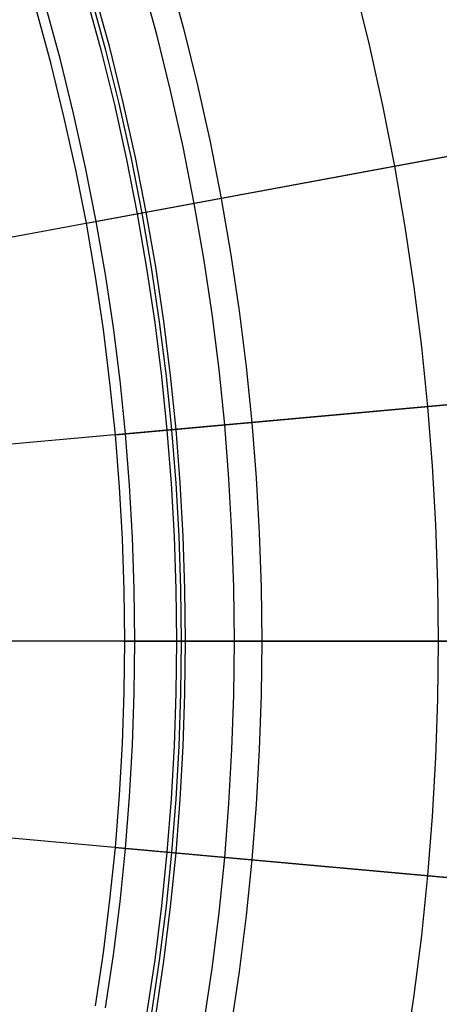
# Model space of a CAD drawing. Header units: millimetres. Extents: x -14 to 488, y -50 to 50.
# Tile 147 of 256: x 321.32 to 325.83, y -3.9 to 6.67. Entities that reach past the tile are written whole.
import ezdxf

# ---------------------------------------------------------------- set-up
doc = ezdxf.new("R2010")
doc.units = ezdxf.units.MM
doc.header["$MEASUREMENT"] = 0
doc.layers.add('Default', color=7, linetype='Continuous')

msp = doc.modelspace()

# ---------------------------------------------------------------- linework, layer by layer
at = {"layer": 'Default'}
for points in [[(322.914, 7.19), (323.08, 6.58), (323.231, 5.971), (323.366, 5.362), (323.486, 4.755), (323.591, 4.149), (323.681, 3.546), (323.756, 2.945), (323.817, 2.348), (323.863, 1.754), (323.896, 1.165), (323.916, 0.58), (323.922, 0)], [(324.914, 7.058), (325.076, 6.404), (325.221, 5.751), (325.35, 5.1), (325.462, 4.45), (325.558, 3.803), (325.639, 3.159), (325.704, 2.518), (325.754, 1.882), (325.79, 1.249), (325.811, 0.622), (325.818, 0)], [(324.914, 7.058), (325.076, 6.404), (325.221, 5.751), (325.35, 5.1), (325.462, 4.45), (325.558, 3.803), (325.639, 3.159), (325.704, 2.518), (325.754, 1.882), (325.79, 1.249), (325.811, 0.622), (325.818, 0)], [(322.032, 6.938), (322.193, 6.35), (322.338, 5.762), (322.469, 5.174), (322.584, 4.588), (322.685, 4.004), (322.772, 3.421), (322.845, 2.842), (322.903, 2.266), (322.948, 1.693), (322.98, 1.124), (322.999, 0.56), (323.005, 0)], [(322.079, 6.951), (322.24, 6.362), (322.386, 5.773), (322.517, 5.184), (322.633, 4.597), (322.734, 4.011), (322.821, 3.428), (322.894, 2.847), (322.952, 2.27), (322.998, 1.696), (323.03, 1.126), (323.048, 0.561), (323.055, 0)], [(323.104, 0), (323.097, 0.562), (323.078, 1.128), (323.046, 1.699), (323.001, 2.274), (322.942, 2.853), (322.869, 3.435), (322.782, 4.019), (322.681, 4.606), (322.565, 5.194), (322.434, 5.784), (322.288, 6.374), (322.126, 6.965)], [(322.449, 0), (322.443, 0.547), (322.424, 1.099), (322.393, 1.655), (322.349, 2.216), (322.291, 2.779), (322.221, 3.346), (322.136, 3.915), (322.037, 4.487), (321.924, 5.06), (321.796, 5.634), (321.654, 6.209), (321.497, 6.785)], [(322.136, -3.915), (322.221, -3.346), (322.291, -2.779), (322.349, -2.216), (322.393, -1.655), (322.424, -1.099), (322.443, -0.547), (322.449, 0)], [(323.005, 0), (322.999, -0.56), (322.98, -1.124), (322.948, -1.693), (322.903, -2.266), (322.845, -2.842), (322.772, -3.421), (322.685, -4.004)], [(323.055, 0), (323.048, -0.561), (323.03, -1.126), (322.998, -1.696), (322.952, -2.27), (322.894, -2.847), (322.821, -3.428), (322.734, -4.011)], [(322.782, -4.019), (322.869, -3.435), (322.942, -2.853), (323.001, -2.274), (323.046, -1.699), (323.078, -1.128), (323.097, -0.562), (323.104, 0)], [(323.922, 0), (323.916, -0.58), (323.896, -1.165), (323.863, -1.754), (323.817, -2.348), (323.756, -2.945), (323.681, -3.546), (323.591, -4.149)], [(325.818, 0), (325.811, -0.622), (325.79, -1.249), (325.754, -1.882), (325.704, -2.518), (325.639, -3.159), (325.558, -3.803), (325.462, -4.45)], [(325.818, 0), (325.811, -0.622), (325.79, -1.249), (325.754, -1.882), (325.704, -2.518), (325.639, -3.159), (325.558, -3.803), (325.462, -4.45)]]:
    msp.add_lwpolyline(points, dxfattribs=at)
at = {"layer": 'Default', "extrusion": (-0.181963, 0.983305, 0)}
for points in [[(-318.951, 111.312), (-318.948, 111.327), (-318.944, 111.342), (-318.94, 111.358), (-318.936, 111.373), (-318.932, 111.389), (-318.927, 111.404), (-318.921, 111.419), (-318.915, 111.435), (-318.909, 111.45), (-318.903, 111.466), (-318.896, 111.481), (-318.888, 111.496), (-318.88, 111.511), (-318.872, 111.526), (-318.863, 111.541), (-318.854, 111.556), (-318.845, 111.571), (-318.835, 111.585), (-318.825, 111.599), (-318.814, 111.613), (-318.803, 111.627), (-318.791, 111.641), (-318.779, 111.654), (-318.767, 111.667), (-318.754, 111.68), (-318.741, 111.692), (-318.728, 111.704), (-318.715, 111.716), (-318.701, 111.728), (-318.686, 111.739), (-318.672, 111.75), (-318.657, 111.76), (-318.642, 111.77), (-318.626, 111.78), (-318.611, 111.789), (-318.595, 111.798), (-318.579, 111.806), (-318.563, 111.814), (-318.546, 111.821), (-318.53, 111.829), (-318.513, 111.835), (-318.496, 111.841), (-318.48, 111.847), (-318.463, 111.852), (-318.446, 111.857), (-318.429, 111.861), (-318.412, 111.865), (-318.394, 111.869), (-318.377, 111.872), (-318.36, 111.875), (-318.343, 111.877), (-318.326, 111.878), (-318.309, 111.88), (-318.293, 111.881), (-318.276, 111.881), (-318.259, 111.881), (-318.243, 111.881), (-318.227, 111.88), (-318.21, 111.879), (-318.194, 111.878), (-318.179, 111.876), (-318.163, 111.874), (-318.147, 111.872), (-318.132, 111.869)], [(-317.477, 111.032), (-317.474, 111.047), (-317.472, 111.063), (-317.47, 111.079), (-317.468, 111.094), (-317.467, 111.11), (-317.466, 111.127), (-317.465, 111.143), (-317.465, 111.159), (-317.465, 111.176), (-317.465, 111.193), (-317.466, 111.209), (-317.468, 111.226), (-317.469, 111.243), (-317.472, 111.26), (-317.474, 111.277), (-317.477, 111.294), (-317.481, 111.311), (-317.485, 111.328), (-317.489, 111.345), (-317.494, 111.362), (-317.499, 111.379), (-317.505, 111.396), (-317.511, 111.413), (-317.518, 111.43), (-317.525, 111.446), (-317.532, 111.462), (-317.54, 111.479), (-317.549, 111.495), (-317.557, 111.51), (-317.566, 111.526), (-317.576, 111.541), (-317.586, 111.556), (-317.596, 111.571), (-317.607, 111.586), (-317.618, 111.6), (-317.63, 111.614), (-317.642, 111.628), (-317.654, 111.641), (-317.666, 111.654), (-317.679, 111.667), (-317.692, 111.679), (-317.705, 111.691), (-317.719, 111.702), (-317.733, 111.713), (-317.747, 111.724), (-317.761, 111.734), (-317.775, 111.744), (-317.79, 111.754), (-317.805, 111.763), (-317.82, 111.772), (-317.835, 111.78), (-317.85, 111.788), (-317.865, 111.795), (-317.88, 111.802), (-317.896, 111.809), (-317.911, 111.815), (-317.926, 111.821), (-317.942, 111.826), (-317.957, 111.831), (-317.973, 111.836), (-317.988, 111.84), (-318.003, 111.844), (-318.019, 111.847), (-318.034, 111.85)]]:
    msp.add_lwpolyline(points, dxfattribs=at)
at = {"layer": 'Default', "extrusion": (0.092018, -0.026336, 0.995409)}
msp.add_lwpolyline([(93.849, -296.941), (93.849, -295.21)], dxfattribs=at)
at = {"layer": 'Default', "extrusion": (-0.089854, 0.995955, 0)}
for points in [[(-322.718, 111.312), (-322.715, 111.327), (-322.711, 111.342), (-322.707, 111.358), (-322.703, 111.373), (-322.699, 111.389), (-322.694, 111.404), (-322.688, 111.419), (-322.682, 111.435), (-322.676, 111.45), (-322.67, 111.466), (-322.663, 111.481), (-322.655, 111.496), (-322.647, 111.511), (-322.639, 111.526), (-322.63, 111.541), (-322.621, 111.556), (-322.612, 111.571), (-322.602, 111.585), (-322.592, 111.599), (-322.581, 111.613), (-322.57, 111.627), (-322.558, 111.641), (-322.546, 111.654), (-322.534, 111.667), (-322.521, 111.68), (-322.508, 111.692), (-322.495, 111.704), (-322.481, 111.716), (-322.467, 111.728), (-322.453, 111.739), (-322.439, 111.75), (-322.424, 111.76), (-322.409, 111.77), (-322.393, 111.78), (-322.378, 111.789), (-322.362, 111.798), (-322.346, 111.806), (-322.33, 111.814), (-322.313, 111.821), (-322.297, 111.829), (-322.28, 111.835), (-322.263, 111.841), (-322.246, 111.847), (-322.23, 111.852), (-322.213, 111.857), (-322.196, 111.861), (-322.178, 111.865), (-322.161, 111.869), (-322.144, 111.872), (-322.127, 111.875), (-322.11, 111.877), (-322.093, 111.878), (-322.076, 111.88), (-322.06, 111.881), (-322.043, 111.881), (-322.026, 111.881), (-322.01, 111.881), (-321.994, 111.88), (-321.977, 111.879), (-321.961, 111.878), (-321.945, 111.876), (-321.93, 111.874), (-321.914, 111.872), (-321.899, 111.869)], [(-321.244, 111.032), (-321.241, 111.047), (-321.239, 111.063), (-321.237, 111.079), (-321.235, 111.094), (-321.234, 111.11), (-321.233, 111.127), (-321.232, 111.143), (-321.232, 111.159), (-321.232, 111.176), (-321.232, 111.193), (-321.233, 111.209), (-321.235, 111.226), (-321.236, 111.243), (-321.239, 111.26), (-321.241, 111.277), (-321.244, 111.294), (-321.248, 111.311), (-321.252, 111.328), (-321.256, 111.345), (-321.261, 111.362), (-321.266, 111.379), (-321.272, 111.396), (-321.278, 111.413), (-321.285, 111.43), (-321.292, 111.446), (-321.299, 111.462), (-321.307, 111.479), (-321.315, 111.495), (-321.324, 111.51), (-321.333, 111.526), (-321.343, 111.541), (-321.353, 111.556), (-321.363, 111.571), (-321.374, 111.586), (-321.385, 111.6), (-321.397, 111.614), (-321.409, 111.628), (-321.421, 111.641), (-321.433, 111.654), (-321.446, 111.667), (-321.459, 111.679), (-321.472, 111.691), (-321.486, 111.702), (-321.5, 111.713), (-321.514, 111.724), (-321.528, 111.734), (-321.542, 111.744), (-321.557, 111.754), (-321.572, 111.763), (-321.587, 111.772), (-321.602, 111.78), (-321.617, 111.788), (-321.632, 111.795), (-321.647, 111.802), (-321.662, 111.809), (-321.678, 111.815), (-321.693, 111.821), (-321.709, 111.826), (-321.724, 111.831), (-321.739, 111.836), (-321.755, 111.84), (-321.77, 111.844), (-321.786, 111.847), (-321.801, 111.85)]]:
    msp.add_lwpolyline(points, dxfattribs=at)
at = {"layer": 'Default', "extrusion": (0, 1, 0)}
for points in [[(-322.449, 111.032), (-322.446, 111.047), (-322.443, 111.063), (-322.441, 111.079), (-322.44, 111.094), (-322.438, 111.11), (-322.437, 111.127), (-322.437, 111.143), (-322.436, 111.159), (-322.436, 111.176), (-322.437, 111.193), (-322.438, 111.209), (-322.439, 111.226), (-322.441, 111.243), (-322.443, 111.26), (-322.446, 111.277), (-322.449, 111.294), (-322.452, 111.311), (-322.456, 111.328), (-322.461, 111.345), (-322.465, 111.362), (-322.471, 111.379), (-322.476, 111.396), (-322.483, 111.413), (-322.489, 111.43), (-322.496, 111.446), (-322.504, 111.462), (-322.512, 111.479), (-322.52, 111.495), (-322.529, 111.51), (-322.538, 111.526), (-322.548, 111.541), (-322.558, 111.556), (-322.568, 111.571), (-322.579, 111.586), (-322.59, 111.6), (-322.601, 111.614), (-322.613, 111.628), (-322.625, 111.641), (-322.638, 111.654), (-322.651, 111.667), (-322.664, 111.679), (-322.677, 111.691), (-322.69, 111.702), (-322.704, 111.713), (-322.718, 111.724), (-322.732, 111.734), (-322.747, 111.744), (-322.761, 111.754), (-322.776, 111.763), (-322.791, 111.772), (-322.806, 111.78), (-322.821, 111.788), (-322.836, 111.795), (-322.852, 111.802), (-322.867, 111.809), (-322.882, 111.815), (-322.898, 111.821), (-322.913, 111.826), (-322.929, 111.831), (-322.944, 111.836), (-322.959, 111.84), (-322.975, 111.844), (-322.99, 111.847), (-323.005, 111.85)], [(-323.005, 111.85), (-323.104, 111.869)], [(-323.922, 111.312), (-323.919, 111.327), (-323.916, 111.342), (-323.912, 111.358), (-323.908, 111.373), (-323.903, 111.389), (-323.898, 111.404), (-323.893, 111.419), (-323.887, 111.435), (-323.881, 111.45), (-323.874, 111.466), (-323.867, 111.481), (-323.86, 111.496), (-323.852, 111.511), (-323.844, 111.526), (-323.835, 111.541), (-323.826, 111.556), (-323.816, 111.571), (-323.806, 111.585), (-323.796, 111.599), (-323.785, 111.613), (-323.774, 111.627), (-323.763, 111.641), (-323.751, 111.654), (-323.739, 111.667), (-323.726, 111.68), (-323.713, 111.692), (-323.7, 111.704), (-323.686, 111.716), (-323.672, 111.728), (-323.658, 111.739), (-323.643, 111.75), (-323.628, 111.76), (-323.613, 111.77), (-323.598, 111.78), (-323.582, 111.789), (-323.566, 111.798), (-323.55, 111.806), (-323.534, 111.814), (-323.518, 111.821), (-323.501, 111.829), (-323.485, 111.835), (-323.468, 111.841), (-323.451, 111.847), (-323.434, 111.852), (-323.417, 111.857), (-323.4, 111.861), (-323.383, 111.865), (-323.366, 111.869), (-323.349, 111.872), (-323.332, 111.875), (-323.315, 111.877), (-323.298, 111.878), (-323.281, 111.88), (-323.264, 111.881), (-323.248, 111.881), (-323.231, 111.881), (-323.214, 111.881), (-323.198, 111.88), (-323.182, 111.879), (-323.166, 111.878), (-323.15, 111.876), (-323.134, 111.874), (-323.119, 111.872), (-323.104, 111.869)]]:
    msp.add_lwpolyline(points, dxfattribs=at)
at = {"layer": 'Default', "extrusion": (0.089854, 0.995955, 0)}
for points in [[(-321.244, 111.032), (-321.241, 111.047), (-321.239, 111.063), (-321.237, 111.079), (-321.235, 111.094), (-321.234, 111.11), (-321.233, 111.127), (-321.232, 111.143), (-321.232, 111.159), (-321.232, 111.176), (-321.232, 111.193), (-321.233, 111.209), (-321.235, 111.226), (-321.236, 111.243), (-321.239, 111.26), (-321.241, 111.277), (-321.244, 111.294), (-321.248, 111.311), (-321.252, 111.328), (-321.256, 111.345), (-321.261, 111.362), (-321.266, 111.379), (-321.272, 111.396), (-321.278, 111.413), (-321.285, 111.43), (-321.292, 111.446), (-321.299, 111.462), (-321.307, 111.479), (-321.315, 111.495), (-321.324, 111.51), (-321.333, 111.526), (-321.343, 111.541), (-321.353, 111.556), (-321.363, 111.571), (-321.374, 111.586), (-321.385, 111.6), (-321.397, 111.614), (-321.409, 111.628), (-321.421, 111.641), (-321.433, 111.654), (-321.446, 111.667), (-321.459, 111.679), (-321.472, 111.691), (-321.486, 111.702), (-321.5, 111.713), (-321.514, 111.724), (-321.528, 111.734), (-321.542, 111.744), (-321.557, 111.754), (-321.572, 111.763), (-321.587, 111.772), (-321.602, 111.78), (-321.617, 111.788), (-321.632, 111.795), (-321.647, 111.802), (-321.662, 111.809), (-321.678, 111.815), (-321.693, 111.821), (-321.709, 111.826), (-321.724, 111.831), (-321.739, 111.836), (-321.755, 111.84), (-321.77, 111.844), (-321.786, 111.847), (-321.801, 111.85)], [(-322.718, 111.312), (-322.715, 111.327), (-322.711, 111.342), (-322.707, 111.358), (-322.703, 111.373), (-322.699, 111.389), (-322.694, 111.404), (-322.688, 111.419), (-322.682, 111.435), (-322.676, 111.45), (-322.67, 111.466), (-322.663, 111.481), (-322.655, 111.496), (-322.647, 111.511), (-322.639, 111.526), (-322.63, 111.541), (-322.621, 111.556), (-322.612, 111.571), (-322.602, 111.585), (-322.592, 111.599), (-322.581, 111.613), (-322.57, 111.627), (-322.558, 111.641), (-322.546, 111.654), (-322.534, 111.667), (-322.521, 111.68), (-322.508, 111.692), (-322.495, 111.704), (-322.481, 111.716), (-322.467, 111.728), (-322.453, 111.739), (-322.439, 111.75), (-322.424, 111.76), (-322.409, 111.77), (-322.393, 111.78), (-322.378, 111.789), (-322.362, 111.798), (-322.346, 111.806), (-322.33, 111.814), (-322.313, 111.821), (-322.297, 111.829), (-322.28, 111.835), (-322.263, 111.841), (-322.246, 111.847), (-322.23, 111.852), (-322.213, 111.857), (-322.196, 111.861), (-322.178, 111.865), (-322.161, 111.869), (-322.144, 111.872), (-322.127, 111.875), (-322.11, 111.877), (-322.093, 111.878), (-322.076, 111.88), (-322.06, 111.881), (-322.043, 111.881), (-322.026, 111.881), (-322.01, 111.881), (-321.994, 111.88), (-321.977, 111.879), (-321.961, 111.878), (-321.945, 111.876), (-321.93, 111.874), (-321.914, 111.872), (-321.899, 111.869)]]:
    msp.add_lwpolyline(points, dxfattribs=at)
at = {"layer": 'Default'}
for points in [[(323.628, 0, 111.76), (323.622, 0.581, 111.76), (323.602, 1.162, 111.76), (323.57, 1.742, 111.76), (323.524, 2.322, 111.76), (323.463, 2.919, 111.76), (323.388, 3.515, 111.76), (323.299, 4.109, 111.76), (323.197, 4.701, 111.76), (323.077, 5.308, 111.76), (322.943, 5.912, 111.76), (322.794, 6.513, 111.76), (322.631, 7.109, 111.76)], [(322.558, 0, 111.556), (322.551, 0.557, 111.556), (322.533, 1.114, 111.556), (322.501, 1.67, 111.556), (322.457, 2.225, 111.556), (322.399, 2.798, 111.556), (322.327, 3.37, 111.556), (322.242, 3.939, 111.556), (322.144, 4.507, 111.556), (322.029, 5.088, 111.556), (321.9, 5.667, 111.556), (321.758, 6.243, 111.556), (321.602, 6.815, 111.556)], [(322.037, 4.487, 111.032), (326.649, 5.34, 84.245)], [(326.208, 5.259, 1.525), (325.788, 5.181, 1.506), (297.791, 0, 1.5)], [(326.148, 2.558, 1.506), (297.791, 0, 1.5)], [(322.349, 2.216, 111.032), (327.02, 2.637, 84.245)], [(326.263, 0, 1.506), (297.791, 0, 1.5)], [(326.306, 0, 0.007), (297.791, 0, 0)], [(326.148, -2.558, 1.506), (297.791, 0, 1.5)], [(322.242, -3.939, 111.556), (322.327, -3.37, 111.556), (322.399, -2.798, 111.556), (322.457, -2.225, 111.556), (322.501, -1.67, 111.556), (322.533, -1.114, 111.556), (322.551, -0.557, 111.556), (322.558, 0, 111.556)], [(322.449, 0, 111.032), (327.139, 0, 84.245)], [(323.299, -4.109, 111.76), (323.388, -3.515, 111.76), (323.463, -2.919, 111.76), (323.524, -2.322, 111.76), (323.57, -1.742, 111.76), (323.602, -1.162, 111.76), (323.622, -0.581, 111.76), (323.628, 0, 111.76)], [(323.922, 0, 111.312), (328.641, 0, 84.352)], [(322.349, -2.216, 111.032), (327.02, -2.637, 84.245)]]:
    msp.add_polyline3d(points, dxfattribs=at)

doc.saveas('drawing.dxf')
